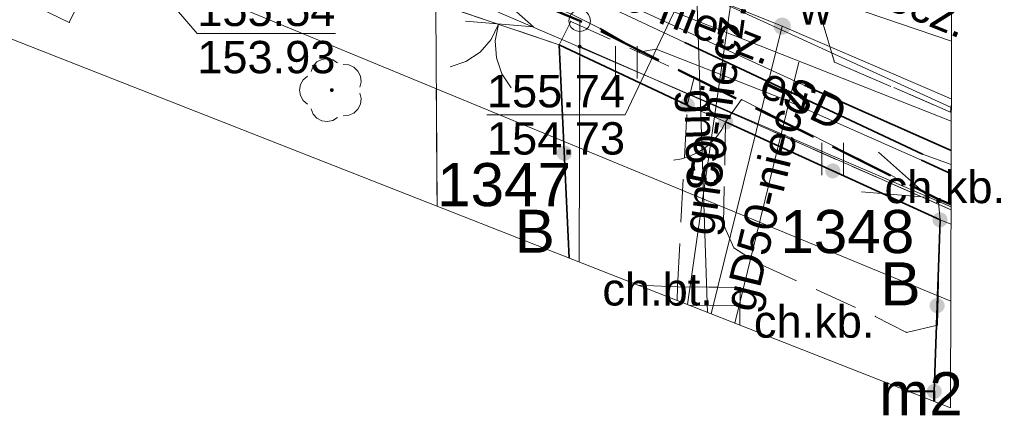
# Model space of a CAD drawing. Header units: metres. Extents: x 6492566 to 6492823, y 5613584 to 5613735.
# Tile 19 of 32: x 6492796 to 6492819, y 5613584 to 5613593. Entities that reach past the tile are written whole.
import ezdxf
from ezdxf.enums import TextEntityAlignment as Align

# ---------------------------------------------------------------- set-up
doc = ezdxf.new("R2010")
doc.units = ezdxf.units.M
for name, pattern in [('L_0_06', [2, 1.5, -0.5]), ('L_2_17', [0]), ('PRZER1-1', [2, 1, -1]), ('PRZER2-1', [3, 2, -1])]:
    doc.linetypes.add(name, pattern=pattern)
doc.layers.get('0').update_dxf_attribs({"linetype": 'CONTINUOUS', "lineweight": 18, "true_color": 0x000000})
for name, color, linetype, lineweight in [('GEPPGD', 7, 'CONTINUOUS', 18), ('GESBZO', 7, 'CONTINUOUS', 50), ('GESBZO_O', 7, 'CONTINUOUS', 50), ('GESDZI', 7, 'CONTINUOUS', 18), ('GESDZI_O', 7, 'CONTINUOUS', 18), ('GESSCH', 7, 'CONTINUOUS', 18), ('GOSRBG', 7, 'CONTINUOUS', 18), ('GSLKBR', 7, 'CONTINUOUS', 18), ('GSLKFU', 7, 'CONTINUOUS', 18), ('GSLKOG', 7, 'CONTINUOUS', 35), ('GSPPRB', 7, 'CONTINUOUS', 18), ('GSSKOD', 7, 'PRZER2-1', 18), ('GSSKOD_O', 7, 'PRZER2-1', 18), ('GSSUTR', 7, 'PRZER2-1', 18), ('GULLOB', 7, 'CONTINUOUS', 35), ('GUPPRZ_O', 7, 'CONTINUOUS', 18), ('GUSIKP', 7, 'CONTINUOUS', 18)]:
    doc.layers.add(name, color=color, linetype=linetype, lineweight=lineweight)
for name, color, linetype, lineweight, true_color in [('GESUZY', 7, 'PRZER1-1', 18, 0x008000), ('GESUZY_O', 7, 'PRZER1-1', 18, 0x008000), ('GSPRDL', 7, 'CONTINUOUS', 18, 0x008000), ('GULEPR', 1, 'CONTINUOUS', 18, 0xff0000), ('GULEPR_O', 1, 'CONTINUOUS', 18, 0xff0000), ('GULGPR', 7, 'CONTINUOUS', 18, 0xbfbf00), ('GULGPR_O', 7, 'CONTINUOUS', 18, 0xbfbf00), ('GULWPR', 5, 'CONTINUOUS', 18, 0x0000ff), ('GUPWZA', 5, 'CONTINUOUS', 18, 0x0000ff), ('GUPWZA_O', 5, 'CONTINUOUS', 18, 0x0000ff), ('mpzp_linia_zabudowy_nieprzekraczalna', 7, 'L_2_17', 18, 0xd2691e), ('mpzp_linie_rozgraniczajace', 7, 'L_0_06', 50, 0xd2691e)]:
    doc.layers.add(name, color=color, linetype=linetype, lineweight=lineweight, true_color=true_color)
doc.styles.add('GEO-INFO', font='Arial')
doc.linetypes.add('L_2_17_SHX', pattern='A,0,-0.25,[5,mdcp Biasa 06 III 2025.shx,S=0.05,R=0,X=0,Y=0],-0.5,[6,mdcp Biasa 06 III 2025.shx,S=0.05,R=0,X=0,Y=0],-0.5,[7,mdcp Biasa 06 III 2025.shx,S=0.05,R=0,X=0,Y=0],-0.5,[8,mdcp Biasa 06 III 2025.shx,S=0.05,R=0,X=0,Y=0],-0.5,-0.5,-0.5,-0.5,-0.5,-0.25', length=4.5)

# ---------------------------------------------------------------- blocks, each defined once
blk = doc.blocks.new('SPDLP')
blk.add_hatch(color=0).paths.add_polyline_path([(0, -0.09), (0.027812, -0.085595), (0.052901, -0.072812), (0.072812, -0.052901), (0.085595, -0.027812), (0.09, 0), (0.085595, 0.027812), (0.072812, 0.052901), (0.052901, 0.072812), (0.027812, 0.085595), (0, 0.09), (-0.027812, 0.085595), (-0.052901, 0.072812), (-0.072812, 0.052901), (-0.085595, 0.027812), (-0.09, 0), (-0.085595, -0.027812), (-0.072812, -0.052901), (-0.052901, -0.072812), (-0.027812, -0.085595)])
at = {"color": 0}
for points in [[(-0.648554, 1.126667), (-0.481106, 1.325358), (-0.255912, 1.454989), (0, 1.5), (0.255912, 1.454989), (0.481106, 1.325358), (0.648554, 1.126667)], [(-1.271938, -0.268652), (-1.40916, -0.048001), (-1.462858, 0.20623), (-1.426585, 0.463525), (-1.304695, 0.693003), (-1.11182, 0.867117), (-0.871109, 0.964971)], [(0.871109, 0.964971), (1.11182, 0.867117), (1.304695, 0.693003), (1.426585, 0.463525), (1.462858, 0.20623), (1.40916, -0.048001), (1.271938, -0.268652)], [(-0.137547, -1.292703), (-0.389802, -1.355024), (-0.648184, -1.327532), (-0.881678, -1.213525), (-1.062258, -1.026689), (-1.168249, -0.78945), (-1.186929, -0.530282)], [(1.186929, -0.530282), (1.168249, -0.78945), (1.062258, -1.026689), (0.881678, -1.213525), (0.648184, -1.327532), (0.389802, -1.355024), (0.137547, -1.292703)]]:
    blk.add_lwpolyline(points, dxfattribs=at)
blk = doc.blocks.new('KOLO')
blk.add_hatch(color=0).paths.add_polyline_path([(-0.5, 0), (-0.482963, -0.12941), (-0.433013, -0.25), (-0.353553, -0.353553), (-0.25, -0.433013), (-0.12941, -0.482963), (0, -0.5), (0.12941, -0.482963), (0.25, -0.433013), (0.353553, -0.353553), (0.433013, -0.25), (0.482963, -0.12941), (0.5, 0), (0.482963, 0.12941), (0.433013, 0.25), (0.353553, 0.353553), (0.25, 0.433013), (0.12941, 0.482963), (0, 0.5), (-0.12941, 0.482963), (-0.25, 0.433013), (-0.353553, 0.353553), (-0.433013, 0.25), (-0.482963, 0.12941)])
blk = doc.blocks.new('SLBRA')
at = {"color": 0}
for points in [[(1.732051, 1), (1.414214, 0.585786), (1, 0.267949), (0.517638, 0.068148), (0, 0)], [(0, 0), (0.517638, -0.068148), (1, -0.267949), (1.414214, -0.585786), (1.732051, -1)]]:
    blk.add_lwpolyline(points, dxfattribs=at)
blk = doc.blocks.new('KTOK04')
at = {"color": 0}
blk.add_lwpolyline([(0, 0), (-0.01711, -0.261052), (-0.068148, -0.517638), (-0.152241, -0.765367), (-0.267949, -1), (-0.413293, -1.217523), (-0.585786, -1.414214), (-0.782477, -1.586707), (-1, -1.732051)], dxfattribs=at)
blk = doc.blocks.new('SPTRW')
at = {"color": 0}
for points in [[(-0.51332, 0.7233), (-0.51332, -0.7767)], [(0.48668, -0.7767), (0.48668, 0.7233)]]:
    blk.add_lwpolyline(points, dxfattribs=at)
blk = doc.blocks.new('SUEP1')
at = {"color": 0}
blk.add_lwpolyline([(-1.5, -1), (1.5, 0), (-1.5, 1)], dxfattribs=at)
blk = doc.blocks.new('EPPGS')
at = {"color": 0}
blk.add_lwpolyline([(0, 0.5), (0.154508, 0.475528), (0.293893, 0.404508), (0.404508, 0.293893), (0.475528, 0.154508), (0.5, 0), (0.475528, -0.154508), (0.404508, -0.293893), (0.293893, -0.404508), (0.154508, -0.475528), (0, -0.5), (-0.154508, -0.475528), (-0.293893, -0.404508), (-0.404508, -0.293893), (-0.475528, -0.154508), (-0.5, 0), (-0.475528, 0.154508), (-0.404508, 0.293893), (-0.293893, 0.404508), (-0.154508, 0.475528)], close=True, dxfattribs=at)
blk = doc.blocks.new('EPPGN')
blk.add_hatch(color=0).paths.add_polyline_path([(0, -0.09), (0.027812, -0.085595), (0.052901, -0.072812), (0.072812, -0.052901), (0.085595, -0.027812), (0.09, 0), (0.085595, 0.027812), (0.072812, 0.052901), (0.052901, 0.072812), (0.027812, 0.085595), (0, 0.09), (-0.027812, 0.085595), (-0.052901, 0.072812), (-0.072812, 0.052901), (-0.085595, 0.027812), (-0.09, 0), (-0.085595, -0.027812), (-0.072812, -0.052901), (-0.052901, -0.072812), (-0.027812, -0.085595)])

msp = doc.modelspace()

# ---------------------------------------------------------------- hatches: boundary and pattern name
at = {"layer": 'GSSUTR', "linetype": 'Continuous', "lineweight": 18}
h = msp.add_hatch(dxfattribs=at)
h.set_pattern_fill('PTTU04', scale=0.5, style=0)
h.set_pattern_definition([(90, (6490000, 5610000), (-2.5, 2.5), [0.75, -4.25]), (90, (6490000.5, 5610000), (-2.5, 2.5), [0.75, -4.25])])
h.paths.add_polyline_path([(6492816.9, 5613597.93), (6492812.91, 5613597.78), (6492814.69, 5613591.81), (6492817.38, 5613590.65), (6492817.402, 5613590.812), (6492817.42, 5613597.315)], flags=0)

# ---------------------------------------------------------------- linework, layer by layer
at = {"layer": 'GESBZO', "color": 7, "linetype": 'Continuous', "lineweight": 50, "elevation": 10.18}
msp.add_lwpolyline([(6492816.392, 5613584.179), (6492817.006, 5613584.171), (6492817.004, 5613583.939)], dxfattribs=at)
at = {"layer": 'GESDZI', "color": 7, "linetype": 'Continuous', "lineweight": 18, "elevation": 10.22}
for points in [[(6492817.395, 5613588.384), (6492808.785, 5613592.168), (6492808.786, 5613592.768), (6492805.441, 5613594.169), (6492785.252, 5613602.616), (6492780.941, 5613604.274), (6492776.103, 5613605.919), (6492765.546, 5613610.193), (6492750.941, 5613616.108), (6492734.316, 5613622.599), (6492717.505, 5613629.843), (6492705.319, 5613635.902), (6492694.68, 5613641.356), (6492681.198, 5613647.4), (6492678.56, 5613648.628), (6492678.176, 5613648.975), (6492673.667, 5613651.256), (6492663.793, 5613655.484), (6492656.338, 5613658.589), (6492653.083, 5613659.987), (6492652.445, 5613660.206)], [(6492785.252, 5613602.616), (6492805.441, 5613594.169), (6492805.479, 5613588.467)], [(6492805.479, 5613588.467), (6492805.441, 5613594.169), (6492808.786, 5613592.768), (6492808.785, 5613592.168), (6492808.774, 5613587.172)], [(6492808.774, 5613587.172), (6492808.785, 5613592.168)], [(6492808.785, 5613592.168), (6492817.395, 5613588.384)]]:
    msp.add_lwpolyline(points, dxfattribs=at)
at = {"layer": 'GESSCH', "color": 7, "linetype": 'Continuous', "lineweight": 18, "elevation": 10.18}
msp.add_lwpolyline([(6492811.045, 5613586.28), (6492811.05, 5613586.6), (6492812.51, 5613586.58), (6492812.497, 5613585.709)], dxfattribs=at)
at = {"layer": 'GESSCH', "color": 7, "linetype": 'Continuous', "lineweight": 18, "elevation": 10.18, "flags": 128}
msp.add_lwpolyline([(6492811.319, 5613586.172), (6492812.504, 5613586.155)], dxfattribs=at)
at = {"layer": 'GESUZY', "color": 96, "linetype": 'PRZER1-1', "lineweight": 18, "ltscale": 0.5, "true_color": 0x008000, "elevation": 10.08}
for points in [[(6492817.395, 5613588.384), (6492808.785, 5613592.168), (6492808.786, 5613592.768), (6492805.441, 5613594.169), (6492785.252, 5613602.616), (6492780.941, 5613604.274), (6492776.103, 5613605.919), (6492765.546, 5613610.193), (6492750.941, 5613616.108), (6492741.98, 5613619.61), (6492734.316, 5613622.599), (6492717.505, 5613629.843), (6492705.319, 5613635.902), (6492694.68, 5613641.356), (6492681.198, 5613647.4), (6492678.56, 5613648.628), (6492678.176, 5613648.975), (6492673.667, 5613651.256), (6492663.793, 5613655.484), (6492656.338, 5613658.589), (6492653.083, 5613659.987), (6492652.445, 5613660.206)], [(6492785.252, 5613602.616), (6492805.441, 5613594.169), (6492805.479, 5613588.467)], [(6492805.479, 5613588.467), (6492805.441, 5613594.169), (6492808.786, 5613592.768), (6492808.785, 5613592.168), (6492808.774, 5613587.172)], [(6492808.774, 5613587.172), (6492808.785, 5613592.168)], [(6492808.785, 5613592.168), (6492817.395, 5613588.384)]]:
    msp.add_lwpolyline(points, dxfattribs=at)
at = {"layer": 'GOSRBG', "color": 7, "linetype": 'Continuous', "lineweight": 18, "elevation": 10.04}
msp.add_lwpolyline([(6492817.555, 5613644.538), (6492815.362, 5613734.12), (6492701.054, 5613732.094), (6492651.49, 5613730.982), (6492652.622, 5613647.128), (6492704.994, 5613627.943), (6492817.382, 5613583.79)], close=True, dxfattribs=at)
at = {"layer": 'GSLKBR', "color": 7, "linetype": 'Continuous', "lineweight": 18, "elevation": 10.18}
for points in [[(6492805.5, 5613593.16), (6492808.31, 5613592.21)], [(6492817.14, 5613588.15), (6492817.394, 5613588.048)]]:
    msp.add_lwpolyline(points, dxfattribs=at)
at = {"layer": 'GSLKFU', "color": 7, "linetype": 'Continuous', "lineweight": 18, "elevation": 10.18}
msp.add_lwpolyline([(6492811.28, 5613590.81), (6492812.17, 5613590.42)], dxfattribs=at)
at = {"layer": 'GSLKOG', "color": 7, "linetype": 'Continuous', "lineweight": 35, "elevation": 10.18}
for points in [[(6492808.543, 5613587.263), (6492808.31, 5613592.21), (6492811.28, 5613590.81)], [(6492812.17, 5613590.42), (6492817.14, 5613588.15)], [(6492817.14, 5613588.15), (6492817.006, 5613584.171)]]:
    msp.add_lwpolyline(points, dxfattribs=at)
at = {"layer": 'GSPPRB', "color": 7, "linetype": 'Continuous', "lineweight": 18}
for p in [(6492796.949, 5613592.729, 10.28), (6492808.58, 5613592.75, 10.28), (6492809.264, 5613592.586, 10.28), (6492808.31, 5613592.21, 10.28), (6492811.225, 5613592.262, 10.28), (6492810.193, 5613592.049, 10.28), (6492810.558, 5613592.104, 10.28), (6492814.69, 5613591.81, 10.28), (6492811.44, 5613591.45, 10.28), (6492814.066, 5613591.235, 10.28), (6492811.28, 5613590.81, 10.28), (6492812.54, 5613590.94, 10.28), (6492813.498, 5613590.953, 10.28), (6492817.38, 5613590.65, 10.28), (6492812.17, 5613590.42, 10.28), (6492816.735, 5613589.676, 10.28), (6492816.712, 5613589.533, 10.28), (6492817.1, 5613588.63, 10.28), (6492812.12, 5613588.04, 10.28), (6492817.14, 5613588.15, 10.28), (6492812.36, 5613587.5, 10.28), (6492812.9, 5613587.15, 10.28), (6492811.05, 5613586.6, 10.28), (6492812.51, 5613586.58, 10.28), (6492815.64, 5613585.91, 10.28), (6492816.36, 5613585.54, 10.28), (6492817.08, 5613585.71, 10.28), (6492817.006, 5613584.171, 10.28), (6492817.006, 5613584.171, 10.28)]:
    msp.add_point(p, dxfattribs=at)
at = {"layer": 'GSSKOD', "color": 7, "linetype": 'PRZER2-1', "lineweight": 18, "ltscale": 0.5, "elevation": 10.18}
for points in [[(6492817.38, 5613590.65), (6492814.69, 5613591.81), (6492812.91, 5613597.78), (6492810.5, 5613597.62)], [(6492808.58, 5613592.75), (6492808.31, 5613592.21), (6492805.5, 5613593.16)], [(6492808.58, 5613592.75), (6492811.44, 5613591.45), (6492811.28, 5613590.81), (6492812.17, 5613590.42), (6492812.54, 5613590.94), (6492817.1, 5613588.63)], [(6492811.05, 5613586.6), (6492811.28, 5613590.81), (6492812.17, 5613590.42), (6492812.12, 5613588.04), (6492812.36, 5613587.5), (6492812.9, 5613587.15), (6492815.64, 5613585.91), (6492816.36, 5613585.54), (6492817.08, 5613585.71), (6492817.14, 5613588.15), (6492817.394, 5613588.048)], [(6492817.38, 5613590.65), (6492817.402, 5613590.812)], [(6492817.394, 5613588.048), (6492817.14, 5613588.15), (6492817.1, 5613588.63)], [(6492810.137, 5613586.637), (6492811.05, 5613586.6), (6492811.045, 5613586.28)], [(6492812.497, 5613585.709), (6492812.51, 5613586.58), (6492811.05, 5613586.6)], [(6492817.004, 5613583.939), (6492817.006, 5613584.171), (6492816.392, 5613584.179)]]:
    msp.add_lwpolyline(points, dxfattribs=at)
at = {"layer": 'GSSUTR', "color": 7, "linetype": 'PRZER2-1', "lineweight": 18, "ltscale": 0.5, "elevation": 10.1}
msp.add_lwpolyline([(6492812.91, 5613597.78), (6492814.69, 5613591.81), (6492817.38, 5613590.65), (6492817.402, 5613590.812)], dxfattribs=at)
for points in [[(6492808.58, 5613592.75), (6492811.44, 5613591.45), (6492811.28, 5613590.81), (6492808.31, 5613592.21)], [(6492812.54, 5613590.94), (6492817.1, 5613588.63), (6492817.14, 5613588.15), (6492812.17, 5613590.42)]]:
    msp.add_lwpolyline(points, close=True, dxfattribs=at)
at = {"layer": 'GULEPR', "color": 1, "linetype": 'Continuous', "lineweight": 18, "true_color": 0xff0000, "elevation": 10.14}
for points in [[(6492817.395, 5613588.453), (6492803.12, 5613594.6), (6492768.79, 5613609.11), (6492750.74, 5613616.41), (6492735.2, 5613622.65), (6492707.44, 5613635.26), (6492675.86, 5613650.22), (6492652.454, 5613659.557)], [(6492785.924, 5613604.741), (6492789.379, 5613603.367), (6492793.092, 5613601.786), (6492797.345, 5613599.294), (6492807.109, 5613594.559), (6492810.148, 5613593.03), (6492814.066, 5613591.235), (6492817.399, 5613589.756)], [(6492785.189, 5613604.629), (6492787.987, 5613603.285), (6492791.245, 5613601.421), (6492793.529, 5613600.357), (6492794.435, 5613599.06), (6492796.202, 5613597.744), (6492802.086, 5613595.856), (6492805.968, 5613593.977), (6492808.593, 5613592.917), (6492809.264, 5613592.586), (6492810.193, 5613592.049), (6492810.558, 5613592.104), (6492813.498, 5613590.953), (6492816.712, 5613589.533), (6492817.397, 5613589.214)], [(6492806.2, 5613594.482), (6492809.492, 5613593.073), (6492811.225, 5613592.262), (6492816.735, 5613589.676), (6492817.398, 5613589.433)]]:
    msp.add_lwpolyline(points, dxfattribs=at)
msp.add_lwpolyline([(6492817.402, 5613590.756), (6492800.48, 5613598.504), (6492790.325, 5613600.493), (6492781.696, 5613604.431), (6492764.872, 5613611.38), (6492741.166, 5613620.921), (6492739.09, 5613622.377, -0.311988), (6492737.747, 5613623, -0.717434), (6492738.57, 5613624.12, -0.11981), (6492741.247, 5613622.667, -0.752924), (6492740.147, 5613621.015), (6492737.752, 5613621.971), (6492736.299, 5613622.695)], format="xyb", dxfattribs=at)
at = {"layer": 'GULGPR', "color": 52, "linetype": 'Continuous', "lineweight": 18, "true_color": 0xbfbf00, "elevation": 10.14}
for points in [[(6492652.407, 5613662.988), (6492663.52, 5613658.4), (6492666.81, 5613657.24), (6492687.07, 5613647.43), (6492695.88, 5613643.22), (6492703.88, 5613639.24), (6492718.65, 5613632.56), (6492725.12, 5613629.54), (6492727.66, 5613628.35), (6492737.38, 5613624.27), (6492761.89, 5613613.08), (6492763.74, 5613612.35), (6492774.47, 5613607.9), (6492782.55, 5613604.7), (6492791.45, 5613601.22), (6492811.47, 5613594.32), (6492817.406, 5613592.295)], [(6492817.401, 5613590.44), (6492802.82, 5613596.2), (6492798.81, 5613597.85), (6492788.69, 5613601.99), (6492782.27, 5613604.56), (6492774.83, 5613607.62)], [(6492812.52, 5613594.8), (6492811.287, 5613586.185)], [(6492811.47, 5613594.32), (6492811.48, 5613594.04), (6492811.751, 5613586.003)], [(6492813.866, 5613591.808), (6492812.38, 5613585.756)]]:
    msp.add_lwpolyline(points, dxfattribs=at)
at = {"layer": 'GULLOB', "color": 7, "linetype": 'Continuous', "lineweight": 35, "elevation": 10.12}
for points in [[(6492810.193, 5613592.049), (6492809.264, 5613592.586)], [(6492811.225, 5613592.262), (6492816.735, 5613589.676)], [(6492817.399, 5613589.756), (6492814.066, 5613591.235)], [(6492817.397, 5613589.214), (6492816.712, 5613589.533)]]:
    msp.add_lwpolyline(points, dxfattribs=at)
at = {"layer": 'GULWPR', "color": 5, "linetype": 'Continuous', "lineweight": 18, "true_color": 0x0000ff, "elevation": 10.14}
for points in [[(6492652.416, 5613662.331), (6492655.626, 5613661.024), (6492664.151, 5613657.579), (6492665.259, 5613657.069), (6492677.696, 5613650.82), (6492683.774, 5613647.768), (6492687.012, 5613646.337), (6492699.474, 5613640.52), (6492704.487, 5613637.945), (6492716.594, 5613632.347), (6492724.633, 5613628.635), (6492726.097, 5613627.833), (6492734.383, 5613624.554), (6492744.506, 5613620.441), (6492750.975, 5613617.701), (6492757.632, 5613615.094), (6492762.886, 5613613.047), (6492763.401, 5613612.839), (6492772.701, 5613609.089), (6492773.29, 5613608.837), (6492787.81, 5613603.07), (6492790.172, 5613602.009), (6492813.481, 5613592.642), (6492817.402, 5613590.953)], [(6492813.481, 5613592.642), (6492811.834, 5613585.97)]]:
    msp.add_lwpolyline(points, dxfattribs=at)
at = {"layer": 'GUPPRZ_O', "color": 52, "linetype": 'Continuous', "lineweight": 9, "true_color": 0xbfbf00, "elevation": 10.8, "flags": 128}
for points in [[(6492806.634, 5613590.586), (6492809.837, 5613590.586), (6492811.48, 5613594.04)], [(6492806.634, 5613590.586), (6492809.837, 5613590.586)]]:
    msp.add_lwpolyline(points, dxfattribs=at)
at = {"layer": 'GUPPRZ_O', "color": 36, "linetype": 'Continuous', "lineweight": 9, "true_color": 0x803300, "elevation": 10.8, "flags": 128}
for points in [[(6492803.121, 5613592.472), (6492799.918, 5613592.472), (6492799.244, 5613593.26)], [(6492799.918, 5613592.472), (6492803.121, 5613592.472)]]:
    msp.add_lwpolyline(points, dxfattribs=at)
at = {"layer": 'GUSIKP', "color": 36, "linetype": 'Continuous', "lineweight": 18, "true_color": 0x803300, "elevation": 10.14}
msp.add_lwpolyline([(6492796.263, 5613594.058), (6492795.872, 5613593.253), (6492796.949, 5613592.729), (6492797.341, 5613593.534)], close=True, dxfattribs=at)
at = {"layer": 'mpzp_linia_zabudowy_nieprzekraczalna', "linetype": 'CONTINUOUS', "lineweight": 18}
msp.add_line((6492817.389, 5613586.263), (6492750.98, 5613613.7), dxfattribs=at)
at = {"layer": 'mpzp_linia_zabudowy_nieprzekraczalna', "linetype": 'L_2_17_SHX', "lineweight": 18}
msp.add_line((6492817.389, 5613586.263), (6492750.98, 5613613.7), dxfattribs=at)
at = {"layer": 'mpzp_linie_rozgraniczajace', "lineweight": 50, "flags": 128}
msp.add_lwpolyline([(6492652.479, 5613657.724), (6492678.176, 5613648.975), (6492678.56, 5613648.628), (6492681.198, 5613647.4), (6492694.68, 5613641.356), (6492705.319, 5613635.902), (6492712.448, 5613632.372), (6492717.505, 5613629.843), (6492734.316, 5613622.599), (6492750.941, 5613616.108), (6492765.546, 5613610.193), (6492778.332, 5613605.157), (6492780.941, 5613604.274), (6492785.252, 5613602.616), (6492805.441, 5613594.169), (6492808.786, 5613592.768), (6492817.1, 5613588.63), (6492817.395, 5613588.508)], dxfattribs=at)

# ---------------------------------------------------------------- block references
at = {"layer": 'GEPPGD', "color": 7, "lineweight": 18, "xscale": 0.5, "yscale": 0.5}
for name, p in [('EPPGS', (6492808.786, 5613592.768, 10.24)), ('EPPGN', (6492808.785, 5613592.168, 10.24))]:
    msp.add_blockref(name, p, dxfattribs=at)
at = {"layer": 'GSLKBR', "color": 7, "lineweight": 18, "xscale": 0.7499999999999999, "yscale": 0.75, "rotation": 251.3207209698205}
msp.add_blockref('SLBRA', (6492806.905, 5613592.685, 10.18), dxfattribs=at)
at = {"layer": 'GSLKFU', "color": 7, "lineweight": 18, "xscale": 0.7500000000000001, "yscale": 0.75, "rotation": 336.3368593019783}
msp.add_blockref('KTOK04', (6492812.17, 5613590.42, 10.18), dxfattribs=at)
at = {"layer": 'GSLKOG', "color": 7, "lineweight": 35, "xscale": 0.35, "yscale": 0.35}
for p in [(6492811.28, 5613590.81, 10.18), (6492812.17, 5613590.42, 10.18), (6492808.429, 5613589.695, 10.18), (6492814.655, 5613589.285, 10.18), (6492817.14, 5613588.15, 10.18), (6492817.14, 5613588.15, 10.18), (6492817.073, 5613586.161, 10.18), (6492817.006, 5613584.171, 10.18)]:
    msp.add_blockref('KOLO', p, dxfattribs=at)
at = {"layer": 'GSPRDL', "color": 96, "lineweight": 18, "true_color": 0x008000, "xscale": 0.4999999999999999, "yscale": 0.5, "rotation": 89.99999931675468}
msp.add_blockref('SPDLP', (6492803.038, 5613591.158, 10.12), dxfattribs=at)
at = {"layer": 'GSSUTR', "color": 7, "lineweight": 18, "xscale": 0.5, "yscale": 0.5}
for p in [(6492809.875, 5613591.817, 10.1), (6492814.655, 5613589.577, 10.1)]:
    msp.add_blockref('SPTRW', p, dxfattribs=at)
at = {"layer": 'GULEPR', "color": 1, "lineweight": 18, "true_color": 0xff0000, "xscale": 0.5, "yscale": 0.5, "rotation": 336.7017801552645}
for p in [(6492807.023, 5613592.919, 10.15), (6492816.208, 5613588.964, 10.15)]:
    msp.add_blockref('SUEP1', p, dxfattribs=at)
at = {"layer": 'GUPWZA', "color": 5, "lineweight": 18, "true_color": 0x0000ff, "xscale": 0.4, "yscale": 0.4, "rotation": 156.6875758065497}
msp.add_blockref('KOLO', (6492813.481, 5613592.642, 10.16), dxfattribs=at)

# ---------------------------------------------------------------- texts
at = {"layer": 'GESBZO_O', "color": 7, "linetype": 'Continuous', "lineweight": 0, "style": 'GEO-INFO'}
msp.add_text('m2', height=1, dxfattribs=at).set_placement((6492816.699, 5613584.117, 10.8), align=Align.MIDDLE_CENTER)
at = {"layer": 'GESDZI_O', "color": 7, "linetype": 'Continuous', "lineweight": 0, "style": 'GEO-INFO'}
for s, p in [('1347', (6492807.033, 5613588.967, 10.8)), ('1348', (6492814.99, 5613587.879, 10.8))]:
    msp.add_text(s, height=1, dxfattribs=at).set_placement(p, align=Align.MIDDLE_CENTER)
at = {"layer": 'GESUZY_O', "color": 96, "linetype": 'Continuous', "lineweight": 0, "true_color": 0x008000, "style": 'GEO-INFO'}
for p in [(6492807.744, 5613587.885, 10.8), (6492816.226, 5613586.665, 10.8)]:
    msp.add_text('B', height=1, dxfattribs=at).set_placement(p, align=Align.MIDDLE_CENTER)
at = {"layer": 'GSSKOD_O', "color": 7, "linetype": 'Continuous', "lineweight": 0, "style": 'GEO-INFO'}
for s, p in [('ch.kb.', (6492817.251, 5613588.912, 10.8)), ('ch.bt.', (6492810.593, 5613586.538, 10.8)), ('ch.kb.', (6492814.222, 5613585.792, 10.8))]:
    msp.add_text(s, height=0.75, dxfattribs=at).set_placement(p, align=Align.MIDDLE_CENTER)
at = {"layer": 'GULEPR_O', "color": 1, "linetype": 'Continuous', "lineweight": 0, "true_color": 0xff0000, "style": 'GEO-INFO'}
msp.add_text('eSD', height=0.75, rotation=334.8594, dxfattribs=at).set_placement((6492813.98, 5613590.969, 10.8), align=Align.MIDDLE_CENTER)
at = {"layer": 'GULGPR_O', "color": 52, "linetype": 'Continuous', "lineweight": 0, "true_color": 0xbfbf00, "style": 'GEO-INFO'}
for s, rotation, p in [('gn200-niecz.', 338.0731, (6492814.964, 5613593.816, 10.8)), ('gnD200-niecz.', 338.444, (6492810.11, 5613593.32, 10.8)), ('gn50-niecz.', 81.8547, (6492811.903, 5613590.492, 10.8)), ('gD50-niecz.', 76.2047, (6492813.123, 5613588.782, 10.8)), ('gn63', 271.9299, (6492811.615, 5613590.021, 10.8))]:
    msp.add_text(s, height=0.75, rotation=rotation, dxfattribs=at).set_placement(p, align=Align.MIDDLE_CENTER)
at = {"layer": 'GUPPRZ_O', "color": 36, "linetype": 'Continuous', "lineweight": 0, "true_color": 0x803300, "style": 'GEO-INFO'}
for s, p in [('155.54', (6492799.918, 5613592.644)), ('153.93', (6492799.918, 5613591.549))]:
    msp.add_text(s, height=0.75, dxfattribs=at).set_placement(p)
at = {"layer": 'GUPPRZ_O', "color": 52, "linetype": 'Continuous', "lineweight": 0, "true_color": 0xbfbf00, "style": 'GEO-INFO'}
for s, p in [('155.74', (6492806.634, 5613590.759)), ('154.73', (6492806.634, 5613589.664))]:
    msp.add_text(s, height=0.75, dxfattribs=at).set_placement(p)
at = {"layer": 'GUPWZA_O', "color": 5, "linetype": 'Continuous', "lineweight": 0, "true_color": 0x0000ff, "style": 'GEO-INFO'}
msp.add_text('w', height=0.75, dxfattribs=at).set_placement((6492814.633, 5613592.678, 10.8), align=Align.RIGHT)

doc.saveas('drawing.dxf')
